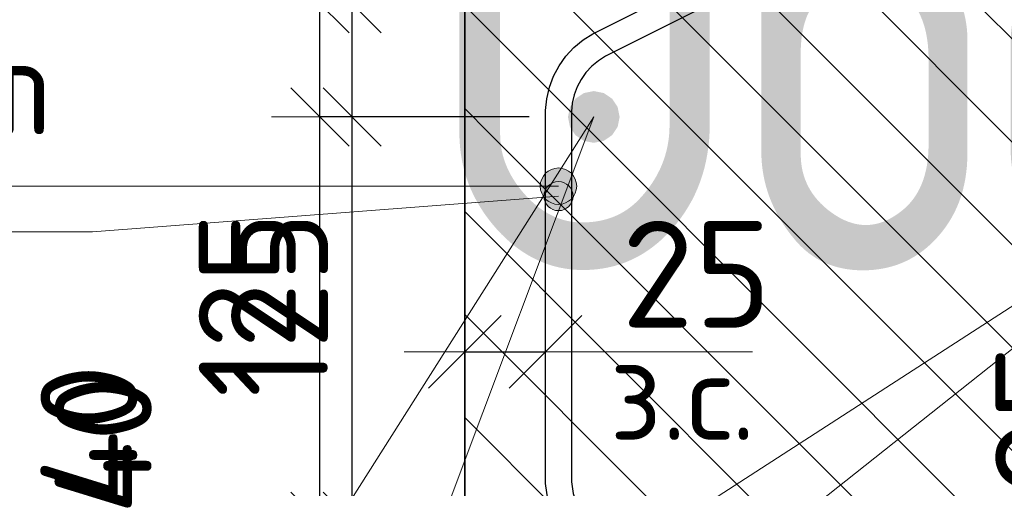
# Model space of a CAD drawing. Header units: metres. Extents: x -38 to 114, y -15 to 21.
# Tile 31 of 244: x 71.863 to 72.168, y 0.94 to 1.085. Entities that reach past the tile are written whole.
import ezdxf

# ---------------------------------------------------------------- set-up
doc = ezdxf.new("R2010")
doc.units = ezdxf.units.M
doc.header["$PDMODE"] = 65
for name, color, linetype, lineweight in [('XR$4$Арм.стержн. Арматура края', 96, 'Continuous', 35), ('XR$4$Арм.стержн.горизонт. 1', 180, 'Continuous', 35), ('XR$4$Размерная линия (1)', 7, 'Continuous', 13), ('XR$4$Размерная линия_ общее', 7, 'Continuous', 13), ('XR$6$Арм.стержн. Арматура края', 96, 'Continuous', 35), ('XR$6$Арм.стержн.горизонт. 1', 180, 'Continuous', 35), ('XR$6$Размерная линия (1)', 7, 'Continuous', 13), ('XR$6$Размерная линия_ общее', 7, 'Continuous', 13)]:
    doc.layers.add(name, color=color, linetype=linetype, lineweight=lineweight)
doc.styles.add('ISOCPEUR', font='txt')
doc.dimstyles.new('DIMSTYLE_11', dxfattribs={"dimtxt": 0.033, "dimasz": 0.0375, "dimexe": 0, "dimexo": 0, "dimgap": 0.0165, "dimtad": 2, "dimdec": 0, "dimlfac": 1000, "dimrnd": 1, "dimzin": 12, "dimdsep": 46, "dimtxsty": 'ISOCPEUR', "dimblk1": 'ALL_ML_STRICH', "dimblk2": 'ALL_ML_STRICH', "dimsah": 1, "dimcen": 0, "dimclrd": 7, "dimclre": 256, "dimclrt": 7, "dimadec": 0, "dimazin": 0, "dimtfac": 1, "dimtdec": 0, "dimtix": 1, "dimtmove": 2, "dimatfit": 3, "dimfxl": 0, "dimtvp": 1.2, "dimtzin": 0, "dimlwd": 0, "dimlwe": -3, "dimarcsym": 0})
doc.dimstyles.new('DIMSTYLE_23', dxfattribs={"dimtxt": 0.03, "dimasz": 0.03, "dimexe": 0, "dimexo": 0, "dimgap": 0.015, "dimtad": 2, "dimdec": 0, "dimlfac": 1000, "dimrnd": 5, "dimzin": 12, "dimdsep": 46, "dimtxsty": 'ISOCPEUR', "dimblk1": 'ALL_ML_STRICH', "dimblk2": 'ALL_ML_STRICH', "dimsah": 1, "dimcen": 0, "dimclrd": 7, "dimclre": 256, "dimclrt": 7, "dimadec": 0, "dimazin": 0, "dimtfac": 1, "dimtdec": 0, "dimtix": 1, "dimtmove": 2, "dimatfit": 3, "dimfxl": 0, "dimtvp": 1.2, "dimtzin": 0, "dimlwd": 0, "dimlwe": -3, "dimarcsym": 0})
doc.dimstyles.new('DIMSTYLE_24', dxfattribs={"dimtxt": 0.03, "dimasz": 0.03, "dimexe": 0, "dimexo": 0, "dimgap": 0.015, "dimtad": 2, "dimdec": 0, "dimlfac": 1000, "dimrnd": 5, "dimzin": 12, "dimdsep": 46, "dimtxsty": 'ISOCPEUR', "dimblk1": 'ALL_ML_STRICH', "dimblk2": 'ALL_ML_STRICH', "dimsah": 1, "dimcen": 0, "dimclrd": 7, "dimclre": 256, "dimclrt": 7, "dimadec": 0, "dimazin": 0, "dimtfac": 1, "dimtdec": 0, "dimtix": 1, "dimtmove": 2, "dimatfit": 3, "dimfxl": 0, "dimtzin": 0, "dimlwd": 0, "dimlwe": -3, "dimarcsym": 0})
doc.dimstyles.new('DIMSTYLE_32', dxfattribs={"dimtxt": 0.03, "dimasz": 0.03, "dimexe": 0, "dimexo": 0, "dimgap": 0.015, "dimtad": 0, "dimdec": 0, "dimlfac": 1000, "dimrnd": 5, "dimzin": 12, "dimdsep": 46, "dimtxsty": 'ISOCPEUR', "dimblk1": 'ALL_ML_STRICH', "dimblk2": 'ALL_ML_STRICH', "dimsah": 1, "dimcen": 0, "dimclrd": 7, "dimclre": 256, "dimclrt": 7, "dimadec": 0, "dimazin": 0, "dimtfac": 1, "dimtdec": 0, "dimtix": 1, "dimtmove": 2, "dimatfit": 3, "dimfxl": 0, "dimtvp": 1.2, "dimtzin": 0, "dimlwd": 0, "dimlwe": -3, "dimarcsym": 0})
pattern_1 = [(135, (0, 0), (-0.031819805, -0.031819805), [0.4, -0.05, 0, -0.05]), (135, (-0.01591, -0.01591), (-0.031819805, -0.031819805), [0.8, -0.1, 0.1, -0.1])]

# ---------------------------------------------------------------- blocks, each defined once
blk = doc.blocks.new('ALL_ML_STRICH')
at = {"color": 0, "linetype": 'ByBlock', "lineweight": -2}
for p, q in [((0, -0.5), (0, 0.5)), ((-0.3, -0.3), (0.3, 0.3)), ((-1, 0), (0.5, 0))]:
    blk.add_line(p, q, dxfattribs=at)
blk = doc.blocks.new('*D538')
at = {"layer": 'DEFPOINTS', "color": 7, "linetype": 'Continuous', "lineweight": 13, "transparency": 33554687}
for p in [(72.00104, 0.98208), (72.00104, 0.9471), (72.02604, 0.9421)]:
    blk.add_point(p, dxfattribs=at)
at = {"layer": 'XR$4$Размерная линия_ общее', "color": 253, "linetype": 'Continuous', "lineweight": -2, "true_color": 0xa0a0a0, "transparency": 33554687}
for p, q in [((72.00104, 0.9671), (72.00104, 0.98208)), ((72.02604, 0.9621), (72.02604, 0.98208))]:
    blk.add_line(p, q, dxfattribs=at)
at = {"layer": 'XR$4$Размерная линия_ общее', "color": 7, "linetype": 'Continuous', "lineweight": -2, "transparency": 33554687}
blk.add_line((72.00104, 0.98208), (72.02604, 0.98208), dxfattribs=at)
at = {"layer": 'XR$4$Размерная линия_ общее', "color": 7, "linetype": 'Continuous', "lineweight": 13, "transparency": 33554687, "xscale": 0.0375, "yscale": 0.0375, "zscale": 0.0375, "rotation": 180}
blk.add_blockref('ALL_ML_STRICH', (72.00104, 0.98208), dxfattribs=at)
at = {"layer": 'XR$4$Размерная линия_ общее', "color": 7, "linetype": 'Continuous', "lineweight": 13, "transparency": 33554687, "xscale": 0.0375, "yscale": 0.0375, "zscale": 0.0375}
blk.add_blockref('ALL_ML_STRICH', (72.02604, 0.98208), dxfattribs=at)
at = {"layer": 'XR$4$Размерная линия_ общее', "color": 7, "linetype": 'Continuous', "lineweight": 13, "transparency": 33554687, "insert": (72.07277, 1.00608), "char_height": 0.033, "width": 0.066, "attachment_point": 5, "style": 'ISOCPEUR'}
blk.add_mtext('\\A1;{25}', dxfattribs=at)
at = {"layer": 'XR$4$Размерная линия_ общее', "color": 7, "linetype": 'Continuous', "lineweight": 13, "transparency": 33554687, "insert": (72.04582, 0.98187), "char_height": 0.027, "width": 0.00135, "attachment_point": 1, "line_spacing_factor": 0.60241, "style": 'ISOCPEUR'}
blk.add_mtext('з.с.', dxfattribs=at)
blk = doc.blocks.new('*D540')
at = {"layer": 'DEFPOINTS', "color": 7, "linetype": 'Continuous', "lineweight": 13, "transparency": 33554687}
for p in [(72.04097, 0.92971), (71.96621, 0.88971), (72.00104, 0.88971)]:
    blk.add_point(p, dxfattribs=at)
at = {"layer": 'XR$4$Размерная линия (1)', "color": 9, "linetype": 'Continuous', "lineweight": -2, "true_color": 0xc7c7c7, "transparency": 33554687}
for p, q in [((72.02097, 0.92971), (71.96621, 0.92971)), ((71.98104, 0.88971), (71.96621, 0.88971))]:
    blk.add_line(p, q, dxfattribs=at)
at = {"layer": 'XR$4$Размерная линия (1)', "color": 7, "linetype": 'Continuous', "lineweight": -2, "transparency": 33554687}
blk.add_line((71.96621, 0.88971), (71.96621, 0.92971), dxfattribs=at)
at = {"layer": 'XR$4$Размерная линия (1)', "color": 7, "linetype": 'Continuous', "lineweight": 13, "transparency": 33554687, "xscale": 0.03, "yscale": 0.03, "zscale": 0.03}
for p, rotation in [((71.96621, 0.92971), 90), ((71.96621, 0.88971), 270)]:
    blk.add_blockref('ALL_ML_STRICH', p, dxfattribs=dict(at, rotation=rotation))
at = {"layer": 'XR$4$Размерная линия (1)', "color": 7, "linetype": 'Continuous', "lineweight": 13, "transparency": 33554687, "insert": (71.88475, 0.95671), "char_height": 0.03, "width": 0.06, "attachment_point": 5, "rotation": 90, "style": 'ISOCPEUR'}
blk.add_mtext('\\A1;{40}', dxfattribs=at)
blk = doc.blocks.new('*D541')
at = {"layer": 'DEFPOINTS', "color": 7, "linetype": 'Continuous', "lineweight": 13, "transparency": 33554687}
for p in [(72.04097, 1.05471), (71.96621, 0.92971), (72.04097, 0.92971)]:
    blk.add_point(p, dxfattribs=at)
at = {"layer": 'XR$4$Размерная линия (1)', "color": 9, "linetype": 'Continuous', "lineweight": -2, "true_color": 0xc7c7c7, "transparency": 33554687}
for p, q in [((72.02097, 1.05471), (71.96621, 1.05471)), ((72.02097, 0.92971), (71.96621, 0.92971))]:
    blk.add_line(p, q, dxfattribs=at)
at = {"layer": 'XR$4$Размерная линия (1)', "color": 7, "linetype": 'Continuous', "lineweight": -2, "transparency": 33554687}
blk.add_line((71.96621, 0.92971), (71.96621, 1.05471), dxfattribs=at)
at = {"layer": 'XR$4$Размерная линия (1)', "color": 7, "linetype": 'Continuous', "lineweight": 13, "transparency": 33554687, "xscale": 0.03, "yscale": 0.03, "zscale": 0.03}
for p, rotation in [((71.96621, 1.05471), 90), ((71.96621, 0.92971), 270)]:
    blk.add_blockref('ALL_ML_STRICH', p, dxfattribs=dict(at, rotation=rotation))
at = {"layer": 'XR$4$Размерная линия (1)', "color": 7, "linetype": 'Continuous', "lineweight": 13, "transparency": 33554687, "insert": (71.94371, 0.99671), "char_height": 0.03, "width": 0.09, "attachment_point": 5, "rotation": 90, "style": 'ISOCPEUR'}
blk.add_mtext('\\A1;{125}', dxfattribs=at)
blk = doc.blocks.new('*D542')
at = {"layer": 'DEFPOINTS', "color": 7, "linetype": 'Continuous', "lineweight": 13, "transparency": 33554687}
for p in [(72.00104, 1.08971), (71.96621, 1.05471), (72.04097, 1.05471)]:
    blk.add_point(p, dxfattribs=at)
at = {"layer": 'XR$4$Размерная линия (1)', "color": 9, "linetype": 'Continuous', "lineweight": -2, "true_color": 0xc7c7c7, "transparency": 33554687}
for p, q in [((71.98104, 1.08971), (71.96621, 1.08971)), ((72.02097, 1.05471), (71.96621, 1.05471))]:
    blk.add_line(p, q, dxfattribs=at)
at = {"layer": 'XR$4$Размерная линия (1)', "color": 7, "linetype": 'Continuous', "lineweight": -2, "transparency": 33554687}
blk.add_line((71.96621, 1.05471), (71.96621, 1.08971), dxfattribs=at)
at = {"layer": 'XR$4$Размерная линия (1)', "color": 7, "linetype": 'Continuous', "lineweight": 13, "transparency": 33554687, "xscale": 0.03, "yscale": 0.03, "zscale": 0.03}
for p, rotation in [((71.96621, 1.08971), 90), ((71.96621, 1.05471), 270)]:
    blk.add_blockref('ALL_ML_STRICH', p, dxfattribs=dict(at, rotation=rotation))
at = {"layer": 'XR$4$Размерная линия (1)', "color": 7, "linetype": 'Continuous', "lineweight": 13, "transparency": 33554687, "insert": (72.00864, 1.14588), "char_height": 0.03, "width": 0.06, "attachment_point": 5, "rotation": 90, "style": 'ISOCPEUR'}
blk.add_mtext('\\A1;{35}', dxfattribs=at)
blk = doc.blocks.new('*D860')
at = {"layer": 'DEFPOINTS', "color": 7, "linetype": 'Continuous', "lineweight": 13, "transparency": 33554687}
for p in [(72.00104, 0.98208), (72.00104, 0.9471), (72.02604, 0.9421)]:
    blk.add_point(p, dxfattribs=at)
at = {"layer": 'XR$6$Размерная линия_ общее', "color": 253, "linetype": 'Continuous', "lineweight": -2, "true_color": 0xa0a0a0, "transparency": 33554687}
for p, q in [((72.00104, 0.9671), (72.00104, 0.98208)), ((72.02604, 0.9621), (72.02604, 0.98208))]:
    blk.add_line(p, q, dxfattribs=at)
at = {"layer": 'XR$6$Размерная линия_ общее', "color": 7, "linetype": 'Continuous', "lineweight": -2, "transparency": 33554687}
blk.add_line((72.00104, 0.98208), (72.02604, 0.98208), dxfattribs=at)
at = {"layer": 'XR$6$Размерная линия_ общее', "color": 7, "linetype": 'Continuous', "lineweight": 13, "transparency": 33554687, "xscale": 0.0375, "yscale": 0.0375, "zscale": 0.0375, "rotation": 180}
blk.add_blockref('ALL_ML_STRICH', (72.00104, 0.98208), dxfattribs=at)
at = {"layer": 'XR$6$Размерная линия_ общее', "color": 7, "linetype": 'Continuous', "lineweight": 13, "transparency": 33554687, "xscale": 0.0375, "yscale": 0.0375, "zscale": 0.0375}
blk.add_blockref('ALL_ML_STRICH', (72.02604, 0.98208), dxfattribs=at)
at = {"layer": 'XR$6$Размерная линия_ общее', "color": 7, "linetype": 'Continuous', "lineweight": 13, "transparency": 33554687, "insert": (72.07277, 1.00608), "char_height": 0.033, "width": 0.066, "attachment_point": 5, "style": 'ISOCPEUR'}
blk.add_mtext('\\A1;{25}', dxfattribs=at)
at = {"layer": 'XR$6$Размерная линия_ общее', "color": 7, "linetype": 'Continuous', "lineweight": 13, "transparency": 33554687, "insert": (72.04582, 0.98187), "char_height": 0.027, "width": 0.00135, "attachment_point": 1, "line_spacing_factor": 0.60241, "style": 'ISOCPEUR'}
blk.add_mtext('з.с.', dxfattribs=at)
blk = doc.blocks.new('*D866')
at = {"layer": 'DEFPOINTS', "color": 7, "linetype": 'Continuous', "lineweight": 13, "transparency": 33554687}
for p in [(72.16575, 0.91471), (72.17075, 0.88971), (72.20573, 0.88971)]:
    blk.add_point(p, dxfattribs=at)
at = {"layer": 'XR$6$Размерная линия_ общее', "color": 253, "linetype": 'Continuous', "lineweight": -2, "true_color": 0xa0a0a0, "transparency": 33554687}
for p, q in [((72.18575, 0.91471), (72.20573, 0.91471)), ((72.19075, 0.88971), (72.20573, 0.88971))]:
    blk.add_line(p, q, dxfattribs=at)
at = {"layer": 'XR$6$Размерная линия_ общее', "color": 7, "linetype": 'Continuous', "lineweight": -2, "transparency": 33554687}
blk.add_line((72.20573, 0.88971), (72.20573, 0.91471), dxfattribs=at)
at = {"layer": 'XR$6$Размерная линия_ общее', "color": 7, "linetype": 'Continuous', "lineweight": 13, "transparency": 33554687, "xscale": 0.0375, "yscale": 0.0375, "zscale": 0.0375}
for p, rotation in [((72.20573, 0.91471), 90), ((72.20573, 0.88971), 270)]:
    blk.add_blockref('ALL_ML_STRICH', p, dxfattribs=dict(at, rotation=rotation))
at = {"layer": 'XR$6$Размерная линия_ общее', "color": 7, "linetype": 'Continuous', "lineweight": 13, "transparency": 33554687, "insert": (72.20594, 0.93449), "char_height": 0.027, "width": 0.00135, "attachment_point": 1, "rotation": 90, "line_spacing_factor": 0.60241, "style": 'ISOCPEUR'}
blk.add_mtext('з.с.', dxfattribs=at)
at = {"layer": 'XR$6$Размерная линия_ общее', "color": 7, "linetype": 'Continuous', "lineweight": 13, "transparency": 33554687, "insert": (72.18173, 0.96144), "char_height": 0.033, "width": 0.066, "attachment_point": 5, "rotation": 90, "style": 'ISOCPEUR'}
blk.add_mtext('\\A1;{25}', dxfattribs=at)
blk = doc.blocks.new('*D867')
at = {"layer": 'DEFPOINTS', "color": 7, "linetype": 'Continuous', "lineweight": 13, "transparency": 33554687}
for p in [(72.04097, 0.92971), (71.95621, 0.88971), (72.00104, 0.88971)]:
    blk.add_point(p, dxfattribs=at)
at = {"layer": 'XR$6$Размерная линия (1)', "color": 9, "linetype": 'Continuous', "lineweight": -2, "true_color": 0xc7c7c7, "transparency": 33554687}
for p, q in [((72.02097, 0.92971), (71.95621, 0.92971)), ((71.98104, 0.88971), (71.95621, 0.88971))]:
    blk.add_line(p, q, dxfattribs=at)
at = {"layer": 'XR$6$Размерная линия (1)', "color": 7, "linetype": 'Continuous', "lineweight": -2, "transparency": 33554687}
blk.add_line((71.95621, 0.88971), (71.95621, 0.92971), dxfattribs=at)
at = {"layer": 'XR$6$Размерная линия (1)', "color": 7, "linetype": 'Continuous', "lineweight": 13, "transparency": 33554687, "xscale": 0.03, "yscale": 0.03, "zscale": 0.03}
for p, rotation in [((71.95621, 0.92971), 90), ((71.95621, 0.88971), 270)]:
    blk.add_blockref('ALL_ML_STRICH', p, dxfattribs=dict(at, rotation=rotation))
at = {"layer": 'XR$6$Размерная линия (1)', "color": 7, "linetype": 'Continuous', "lineweight": 13, "transparency": 33554687, "insert": (71.88913, 0.95335), "char_height": 0.03, "width": 0.06, "attachment_point": 5, "rotation": 90, "style": 'ISOCPEUR'}
blk.add_mtext('\\A1;{40}', dxfattribs=at)
blk = doc.blocks.new('*D868')
at = {"layer": 'DEFPOINTS', "color": 7, "linetype": 'Continuous', "lineweight": 13, "transparency": 33554687}
for p in [(72.04097, 1.05471), (71.95621, 0.92971), (72.04097, 0.92971)]:
    blk.add_point(p, dxfattribs=at)
at = {"layer": 'XR$6$Размерная линия (1)', "color": 9, "linetype": 'Continuous', "lineweight": -2, "true_color": 0xc7c7c7, "transparency": 33554687}
for p, q in [((72.02097, 1.05471), (71.95621, 1.05471)), ((72.02097, 0.92971), (71.95621, 0.92971))]:
    blk.add_line(p, q, dxfattribs=at)
at = {"layer": 'XR$6$Размерная линия (1)', "color": 7, "linetype": 'Continuous', "lineweight": -2, "transparency": 33554687}
blk.add_line((71.95621, 0.92971), (71.95621, 1.05471), dxfattribs=at)
at = {"layer": 'XR$6$Размерная линия (1)', "color": 7, "linetype": 'Continuous', "lineweight": 13, "transparency": 33554687, "xscale": 0.03, "yscale": 0.03, "zscale": 0.03}
for p, rotation in [((71.95621, 1.05471), 90), ((71.95621, 0.92971), 270)]:
    blk.add_blockref('ALL_ML_STRICH', p, dxfattribs=dict(at, rotation=rotation))
at = {"layer": 'XR$6$Размерная линия (1)', "color": 7, "linetype": 'Continuous', "lineweight": 13, "transparency": 33554687, "insert": (71.93371, 0.99671), "char_height": 0.03, "width": 0.09, "attachment_point": 5, "rotation": 90, "style": 'ISOCPEUR'}
blk.add_mtext('\\A1;{125}', dxfattribs=at)
blk = doc.blocks.new('*D869')
at = {"layer": 'DEFPOINTS', "color": 7, "linetype": 'Continuous', "lineweight": 13, "transparency": 33554687}
for p in [(72.00104, 1.08971), (71.95621, 1.05471), (72.04097, 1.05471)]:
    blk.add_point(p, dxfattribs=at)
at = {"layer": 'XR$6$Размерная линия (1)', "color": 9, "linetype": 'Continuous', "lineweight": -2, "true_color": 0xc7c7c7, "transparency": 33554687}
for p, q in [((71.98104, 1.08971), (71.95621, 1.08971)), ((72.02097, 1.05471), (71.95621, 1.05471))]:
    blk.add_line(p, q, dxfattribs=at)
at = {"layer": 'XR$6$Размерная линия (1)', "color": 7, "linetype": 'Continuous', "lineweight": -2, "transparency": 33554687}
blk.add_line((71.95621, 1.05471), (71.95621, 1.08971), dxfattribs=at)
at = {"layer": 'XR$6$Размерная линия (1)', "color": 7, "linetype": 'Continuous', "lineweight": 13, "transparency": 33554687, "xscale": 0.03, "yscale": 0.03, "zscale": 0.03}
for p, rotation in [((71.95621, 1.08971), 90), ((71.95621, 1.05471), 270)]:
    blk.add_blockref('ALL_ML_STRICH', p, dxfattribs=dict(at, rotation=rotation))
at = {"layer": 'XR$6$Размерная линия (1)', "color": 7, "linetype": 'Continuous', "lineweight": 13, "transparency": 33554687, "insert": (72.00355, 1.14113), "char_height": 0.03, "width": 0.06, "attachment_point": 5, "rotation": 90, "style": 'ISOCPEUR'}
blk.add_mtext('\\A1;{35}', dxfattribs=at)

msp = doc.modelspace()

# ---------------------------------------------------------------- hatches: boundary and pattern name
at = {"linetype": 'Continuous', "lineweight": 13, "transparency": 33554687}
h = msp.add_hatch(dxfattribs=at)
h.set_pattern_fill('__________540', scale=0.015, style=0, pattern_type=2)
h.set_pattern_definition(pattern_1)
h.paths.add_polyline_path([(72.08104, 1.24971), (72.08104, 1.12971), (72.00104, 1.08971), (72.00104, 1.04971), (72.61695, 1.04971), (72.61695, 1.24971)], flags=0)
h = msp.add_hatch(dxfattribs=at)
h.set_pattern_fill('__________540', scale=0.015, style=0, pattern_type=2)
h.set_pattern_definition(pattern_1)
h.paths.add_polyline_path([(72.08104, 1.24971), (72.08104, 1.12971), (72.00104, 1.08971), (72.00104, 1.04971), (72.61695, 1.04971), (72.61695, 1.24971)], flags=0)
h = msp.add_hatch(dxfattribs=at)
h.set_pattern_fill('__________540', scale=0.015, style=0, pattern_type=2)
h.set_pattern_definition(pattern_1)
h.paths.add_polyline_path([(72.30104, 1.04971), (72.00104, 1.04971), (72.00104, 0.88971), (72.30104, 0.88971)], flags=0)
h = msp.add_hatch(dxfattribs=at)
h.set_pattern_fill('__________540', scale=0.015, style=0, pattern_type=2)
h.set_pattern_definition(pattern_1)
h.paths.add_polyline_path([(72.30104, 1.04971), (72.00104, 1.04971), (72.00104, 0.88971), (72.30104, 0.88971)], flags=0)
at = {"layer": 'XR$4$Арм.стержн. Арматура края', "linetype": 'Continuous', "lineweight": 13, "transparency": 33554687}
for points in [[(72.02521, 1.03612), (72.02723, 1.02847), (72.02723, 1.03814)], [(72.02723, 1.03814), (72.03004, 1.02768), (72.03004, 1.03893)], [(72.02723, 1.03814), (72.02723, 1.02847), (72.03004, 1.02768)], [(72.03004, 1.03893), (72.03004, 1.02768), (72.03286, 1.02847)], [(72.03004, 1.03893), (72.03286, 1.02847), (72.03286, 1.03814)], [(72.03286, 1.03814), (72.03286, 1.02847), (72.03488, 1.03049)], [(72.03286, 1.03814), (72.03488, 1.03049), (72.03488, 1.03612)], [(72.02521, 1.03049), (72.02521, 1.03612), (72.02442, 1.0333)], [(72.02521, 1.03612), (72.02521, 1.03049), (72.02723, 1.02847)], [(72.03488, 1.03612), (72.03488, 1.03049), (72.03567, 1.0333)]]:
    msp.add_hatch(color=7, dxfattribs=at).paths.add_polyline_path(points)
at = {"layer": 'XR$4$Арм.стержн.горизонт. 1', "linetype": 'Continuous', "lineweight": 50, "transparency": 33554687}
msp.add_hatch(color=7, dxfattribs=at).paths.add_polyline_path([(72.04897, 1.05471), (72.04836, 1.05777), (72.04662, 1.06037), (72.04403, 1.0621), (72.04097, 1.06271), (72.03791, 1.0621), (72.03531, 1.06037), (72.03358, 1.05777), (72.03297, 1.05471), (72.03358, 1.05165), (72.03531, 1.04906), (72.03791, 1.04732), (72.04097, 1.04671), (72.04403, 1.04732), (72.04662, 1.04906), (72.04836, 1.05165)])
at = {"layer": 'XR$6$Арм.стержн. Арматура края', "linetype": 'Continuous', "lineweight": 13, "transparency": 33554687}
for points in [[(72.02601, 1.03218), (72.0281, 1.02621), (72.02751, 1.03392)], [(72.02751, 1.03392), (72.03039, 1.02575), (72.0297, 1.03472)], [(72.02751, 1.03392), (72.0281, 1.02621), (72.03039, 1.02575)], [(72.0297, 1.03472), (72.03039, 1.02575), (72.03258, 1.02655)], [(72.0297, 1.03472), (72.03258, 1.02655), (72.03199, 1.03427)], [(72.03199, 1.03427), (72.03258, 1.02655), (72.03407, 1.02829)], [(72.03199, 1.03427), (72.03407, 1.02829), (72.03373, 1.03277)], [(72.02636, 1.0277), (72.02601, 1.03218), (72.02556, 1.02989)], [(72.02601, 1.03218), (72.02636, 1.0277), (72.0281, 1.02621)], [(72.03373, 1.03277), (72.03407, 1.02829), (72.03453, 1.03058)]]:
    msp.add_hatch(color=7, dxfattribs=at).paths.add_polyline_path(points)
at = {"layer": 'XR$6$Арм.стержн.горизонт. 1', "linetype": 'Continuous', "lineweight": 50, "transparency": 33554687}
msp.add_hatch(color=7, dxfattribs=at).paths.add_polyline_path([(72.04897, 1.05471), (72.04836, 1.05777), (72.04662, 1.06037), (72.04403, 1.0621), (72.04097, 1.06271), (72.03791, 1.0621), (72.03531, 1.06037), (72.03358, 1.05777), (72.03297, 1.05471), (72.03358, 1.05165), (72.03531, 1.04906), (72.03791, 1.04732), (72.04097, 1.04671), (72.04403, 1.04732), (72.04662, 1.04906), (72.04836, 1.05165)])

# ---------------------------------------------------------------- linework, layer by layer
at = {"color": 7, "linetype": 'Continuous', "lineweight": 35, "transparency": 33554687}
for p, q in [((72.00104, 1.08971), (72.00104, 1.04971)), ((72.00104, 1.08971), (72.00104, 1.04971)), ((72.00104, 1.04971), (72.00104, 0.88971)), ((72.00104, 1.04971), (72.00104, 0.88971))]:
    msp.add_line(p, q, dxfattribs=at)
at = {"color": 7, "linetype": 'Continuous', "lineweight": 13, "transparency": 33554687}
msp.add_line((72.02604, 0.98208), (72.09004, 0.98208), dxfattribs=at)
msp.add_line((72.02604, 0.98208), (72.09004, 0.98208), dxfattribs=at)
at = {"layer": 'XR$4$Арм.стержн. Арматура края', "color": 7, "linetype": 'Continuous', "lineweight": 13, "transparency": 33554687}
for p, q in [((72.03004, 1.03893), (72.03004, 1.03893)), ((71.6197, 1.03331), (71.9577, 1.03331)), ((71.9577, 1.03331), (72.03004, 1.0333)), ((72.02442, 1.0333), (72.02442, 1.0333)), ((72.03567, 1.0333), (72.03567, 1.0333)), ((72.03004, 1.02768), (72.03004, 1.02768))]:
    msp.add_line(p, q, dxfattribs=at)
at = {"layer": 'XR$4$Арм.стержн. Арматура края', "color": 40, "linetype": 'Continuous', "lineweight": 25, "transparency": 33554687}
for points in [[(72.24937, 0.91471), (72.05272, 0.91471), (72.04784, 0.91539), (72.04276, 0.91707), (72.03808, 0.91969), (72.03423, 0.9229), (72.03102, 0.92675), (72.0284, 0.93143), (72.02672, 0.93651), (72.02604, 0.94139), (72.02605, 1.05675), (72.02639, 1.06027), (72.02722, 1.06389), (72.02853, 1.06737), (72.03022, 1.07055), (72.03231, 1.07348), (72.03484, 1.07621), (72.03771, 1.07857), (72.0407, 1.08045), (72.32321, 1.22157)], [(72.32664, 1.21434), (72.04462, 1.07347), (72.0424, 1.07207), (72.04034, 1.07037), (72.03853, 1.06842), (72.03704, 1.06633), (72.03584, 1.06407), (72.0349, 1.06158), (72.0343, 1.05898), (72.03405, 1.05636), (72.03404, 0.94194), (72.03455, 0.93833), (72.03575, 0.93467), (72.03763, 0.93131), (72.03991, 0.92858), (72.04264, 0.9263), (72.046, 0.92442), (72.04966, 0.92322), (72.05327, 0.92271), (72.24881, 0.92271)]]:
    msp.add_lwpolyline(points, dxfattribs=at)
at = {"layer": 'XR$4$Арм.стержн. Арматура края', "color": 7, "linetype": 'Continuous', "lineweight": 13, "transparency": 33554687}
msp.add_circle((72.03004, 1.0333), 0.00563, dxfattribs=at)
at = {"layer": 'XR$4$Арм.стержн.горизонт. 1', "color": 7, "linetype": 'Continuous', "lineweight": 13, "transparency": 33554687}
for q in [(72.26104, 1.05471), (72.04097, 1.05471)]:
    msp.add_line((71.94769, 0.80661), q, dxfattribs=at)
at = {"layer": 'XR$6$Арм.стержн. Арматура края', "color": 7, "linetype": 'Continuous', "lineweight": 13, "transparency": 33554687}
for p, q in [((72.0297, 1.03472), (72.0297, 1.03472)), ((71.88585, 1.01924), (72.03004, 1.03024)), ((72.03453, 1.03058), (72.03453, 1.03058)), ((72.02556, 1.02989), (72.02556, 1.02989)), ((72.03039, 1.02575), (72.03039, 1.02575)), ((71.58785, 1.01924), (71.88585, 1.01924))]:
    msp.add_line(p, q, dxfattribs=at)
at = {"layer": 'XR$6$Арм.стержн. Арматура края', "color": 40, "linetype": 'Continuous', "lineweight": 25, "transparency": 33554687}
for points in [[(72.24937, 0.91471), (72.05272, 0.91471), (72.04784, 0.91539), (72.04276, 0.91707), (72.03808, 0.91969), (72.03423, 0.9229), (72.03102, 0.92675), (72.0284, 0.93143), (72.02672, 0.93651), (72.02604, 0.94139), (72.02605, 1.05675), (72.02639, 1.06027), (72.02722, 1.06389), (72.02853, 1.06737), (72.03022, 1.07055), (72.03231, 1.07348), (72.03484, 1.07621), (72.03771, 1.07857), (72.0407, 1.08045), (72.32321, 1.22157)], [(72.32664, 1.21434), (72.04462, 1.07347), (72.0424, 1.07207), (72.04034, 1.07037), (72.03853, 1.06842), (72.03704, 1.06633), (72.03584, 1.06407), (72.0349, 1.06158), (72.0343, 1.05898), (72.03405, 1.05636), (72.03404, 0.94194), (72.03455, 0.93833), (72.03575, 0.93467), (72.03763, 0.93131), (72.03991, 0.92858), (72.04264, 0.9263), (72.046, 0.92442), (72.04966, 0.92322), (72.05327, 0.92271), (72.24881, 0.92271)]]:
    msp.add_lwpolyline(points, dxfattribs=at)
at = {"layer": 'XR$6$Арм.стержн. Арматура края', "color": 7, "linetype": 'Continuous', "lineweight": 13, "transparency": 33554687}
msp.add_circle((72.03004, 1.03024), 0.0045, dxfattribs=at)
at = {"layer": 'XR$6$Арм.стержн.горизонт. 1', "color": 7, "linetype": 'Continuous', "lineweight": 13, "transparency": 33554687}
for q in [(72.26104, 1.05471), (72.04097, 1.05471)]:
    msp.add_line((71.888, 0.81394), q, dxfattribs=at)

# ---------------------------------------------------------------- texts
at = {"color": 7, "linetype": 'Continuous', "lineweight": 35, "transparency": 33554687, "insert": (72.46026, 1.08229), "char_height": 0.075, "width": 1.0005093, "attachment_point": 5, "style": 'ISOCPEUR'}
msp.add_mtext('\\A1;{\\fISOCPEUR|i0|b0;\\H0.150000;\\W0.800000;\\C7;Обозначение}\\P', dxfattribs=at)
at = {"layer": 'XR$4$Арм.стержн. Арматура края', "color": 7, "linetype": 'Continuous', "lineweight": 25, "transparency": 33554687, "insert": (71.6397, 1.04931), "char_height": 0.03, "width": 0.2722217, "attachment_point": 7, "style": 'ISOCPEUR'}
msp.add_mtext('\\W0.96;ø8 L=1380mm ', dxfattribs=at)

# ---------------------------------------------------------------- dimensions: what is measured, and where the dimension line sits
at = {"layer": 'XR$4$Размерная линия (1)', "color": 7, "linetype": 'Continuous', "lineweight": 13, "transparency": 33554687}
for base, p1, p2, dimstyle, picture, middle in [((71.96621, 1.08971), (72.02097, 1.05471), (71.98104, 1.08971), 'DIMSTYLE_32', '*D542', (72.00864, 1.14588)), ((71.96621, 1.05471), (72.02097, 0.92971), (72.02097, 1.05471), 'DIMSTYLE_24', '*D541', (71.94371, 0.99671)), ((71.96621, 0.92971), (71.98104, 0.88971), (72.02097, 0.92971), 'DIMSTYLE_23', '*D540', (71.88475, 0.95671))]:
    dim = msp.add_linear_dim(base=base, p1=p1, p2=p2, angle=90, dimstyle=dimstyle, override={"dimpost": '<>', "dimclrd": 7, "dimclre": 9, "dimclrt": 7, "dimlwd": 0, "dimlwe": 65533}, dxfattribs=at)
    dim.commit()
    dim.dimension.update_dxf_attribs({"geometry": picture, "text_midpoint": middle, "dimtype": 160})
at = {"layer": 'XR$4$Размерная линия_ общее', "color": 7, "linetype": 'Continuous', "lineweight": 13, "transparency": 33554687}
dim = msp.add_linear_dim(base=(72.02604, 0.98208), p1=(72.00104, 0.9671), p2=(72.02604, 0.9621), text='<>\\Xз.с.', dimstyle='DIMSTYLE_11', override={"dimpost": '<>', "dimclrd": 7, "dimclre": 253, "dimclrt": 7, "dimlwd": 0, "dimlwe": 65533}, dxfattribs=at)
dim.commit()
dim.dimension.update_dxf_attribs({"geometry": '*D538', "text_midpoint": (72.07277, 1.00608), "dimtype": 160})
at = {"layer": 'XR$6$Размерная линия (1)', "color": 7, "linetype": 'Continuous', "lineweight": 13, "transparency": 33554687}
for base, p1, p2, dimstyle, picture, middle in [((71.95621, 1.08971), (72.02097, 1.05471), (71.98104, 1.08971), 'DIMSTYLE_32', '*D869', (72.00355, 1.14113)), ((71.95621, 1.05471), (72.02097, 0.92971), (72.02097, 1.05471), 'DIMSTYLE_24', '*D868', (71.93371, 0.99671)), ((71.95621, 0.92971), (71.98104, 0.88971), (72.02097, 0.92971), 'DIMSTYLE_23', '*D867', (71.88913, 0.95335))]:
    dim = msp.add_linear_dim(base=base, p1=p1, p2=p2, angle=90, dimstyle=dimstyle, override={"dimpost": '<>', "dimclrd": 7, "dimclre": 9, "dimclrt": 7, "dimlwd": 0, "dimlwe": 65533}, dxfattribs=at)
    dim.commit()
    dim.dimension.update_dxf_attribs({"geometry": picture, "text_midpoint": middle, "dimtype": 160})
at = {"layer": 'XR$6$Размерная линия_ общее', "color": 7, "linetype": 'Continuous', "lineweight": 13, "transparency": 33554687}
dim = msp.add_linear_dim(base=(72.02604, 0.98208), p1=(72.00104, 0.9671), p2=(72.02604, 0.9621), text='<>\\Xз.с.', dimstyle='DIMSTYLE_11', override={"dimpost": '<>', "dimclrd": 7, "dimclre": 253, "dimclrt": 7, "dimlwd": 0, "dimlwe": 65533}, dxfattribs=at)
dim.commit()
dim.dimension.update_dxf_attribs({"geometry": '*D860', "text_midpoint": (72.07277, 1.00608), "dimtype": 160})
dim = msp.add_linear_dim(base=(72.20573, 0.91471), p1=(72.19075, 0.88971), p2=(72.18575, 0.91471), angle=90, text='<>\\Xз.с.', dimstyle='DIMSTYLE_11', override={"dimpost": '<>', "dimclrd": 7, "dimclre": 253, "dimclrt": 7, "dimlwd": 0, "dimlwe": 65533}, dxfattribs=at)
dim.commit()
dim.dimension.update_dxf_attribs({"geometry": '*D866', "text_midpoint": (72.18173, 0.96144), "dimtype": 160})

doc.saveas('drawing.dxf')
